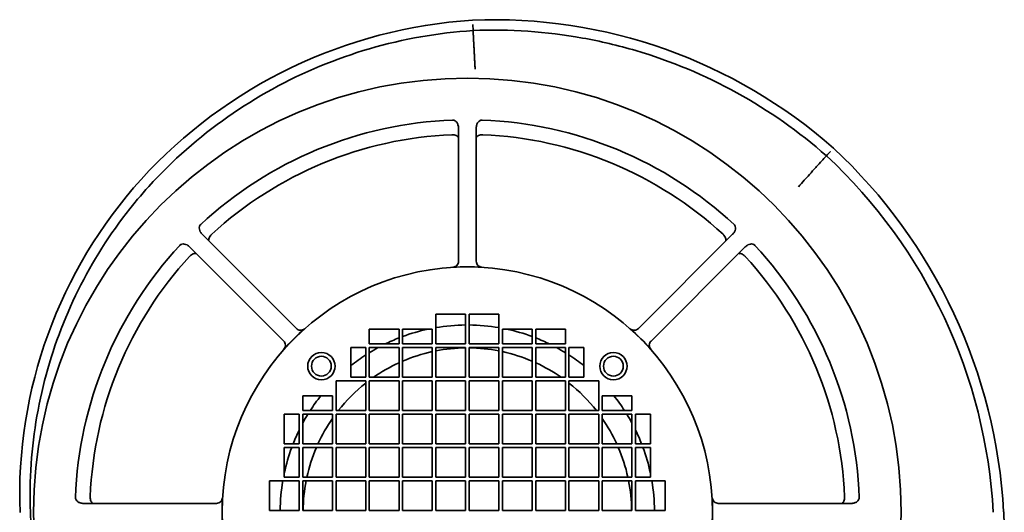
# Model space of a CAD drawing. Header units: millimetres. Extents: x 239 to 601, y 110 to 484.
# Tile 2 of 2: x 269 to 601, y 318 to 484. Entities that reach past the tile are written whole.
import ezdxf

# ---------------------------------------------------------------- set-up
doc = ezdxf.new("R2010")
doc.units = ezdxf.units.MM
doc.header["$LTSCALE"] = 2
doc.layers.add('Krawędzie widoczne(ISO)', color=7, linetype='Continuous', lineweight=35, true_color=0x262659)

msp = doc.modelspace()

# ---------------------------------------------------------------- linework, layer by layer
at = {"layer": 'Krawędzie widoczne(ISO)'}
for p, q in [((421.96, 482.18), (422.06, 480.18)), ((417.14, 402.59), (417.14, 447.37)), ((423.14, 447.37), (423.14, 402.59)), ((330.91, 411.66), (362.58, 379.99)), ((477.71, 379.99), (509.38, 411.66)), ((358.34, 375.74), (326.67, 407.41)), ((513.62, 407.41), (481.95, 375.74)), ((409.54, 384.78), (419.54, 384.78)), ((409.54, 374.78), (409.54, 384.78)), ((419.54, 384.78), (419.54, 374.78)), ((420.74, 384.78), (430.74, 384.78)), ((420.74, 374.78), (420.74, 384.78)), ((430.74, 384.78), (430.74, 374.78)), ((387.14, 379.78), (397.14, 379.78)), ((387.14, 374.78), (387.14, 379.78)), ((397.14, 379.78), (397.14, 374.78)), ((398.34, 379.78), (408.34, 379.78)), ((398.34, 374.78), (398.34, 379.78)), ((408.34, 379.78), (408.34, 374.78)), ((431.94, 379.78), (441.94, 379.78)), ((431.94, 374.78), (431.94, 379.78)), ((441.94, 379.78), (441.94, 374.78)), ((443.14, 379.78), (453.14, 379.78)), ((443.14, 374.78), (443.14, 379.78)), ((453.14, 379.78), (453.14, 374.78)), ((397.14, 374.78), (387.14, 374.78)), ((408.34, 374.78), (398.34, 374.78)), ((419.54, 374.78), (409.54, 374.78)), ((430.74, 374.78), (420.74, 374.78)), ((441.94, 374.78), (431.94, 374.78)), ((453.14, 374.78), (443.14, 374.78)), ((380.94, 363.58), (380.94, 373.58)), ((380.94, 373.58), (385.94, 373.58)), ((385.94, 373.58), (385.94, 363.58)), ((387.14, 373.58), (397.14, 373.58)), ((387.14, 363.58), (387.14, 373.58)), ((397.14, 373.58), (397.14, 363.58)), ((398.34, 373.58), (408.34, 373.58)), ((398.34, 363.58), (398.34, 373.58)), ((408.34, 373.58), (408.34, 363.58)), ((409.54, 373.58), (419.54, 373.58)), ((409.54, 363.58), (409.54, 373.58)), ((419.54, 373.58), (419.54, 363.58)), ((420.74, 373.58), (430.74, 373.58)), ((420.74, 363.58), (420.74, 373.58)), ((430.74, 373.58), (430.74, 363.58)), ((431.94, 373.58), (441.94, 373.58)), ((431.94, 363.58), (431.94, 373.58)), ((441.94, 373.58), (441.94, 363.58)), ((443.14, 373.58), (453.14, 373.58)), ((443.14, 363.58), (443.14, 373.58)), ((453.14, 373.58), (453.14, 363.58)), ((454.34, 373.58), (459.34, 373.58)), ((454.34, 363.58), (454.34, 373.58)), ((459.34, 373.58), (459.34, 363.58)), ((375.94, 362.38), (385.94, 362.38)), ((375.94, 352.38), (375.94, 362.38)), ((385.94, 363.58), (380.94, 363.58)), ((385.94, 362.38), (385.94, 352.38)), ((397.14, 363.58), (387.14, 363.58)), ((387.14, 362.38), (397.14, 362.38)), ((387.14, 352.38), (387.14, 362.38)), ((397.14, 362.38), (397.14, 352.38)), ((408.34, 363.58), (398.34, 363.58)), ((398.34, 362.38), (408.34, 362.38)), ((398.34, 352.38), (398.34, 362.38)), ((408.34, 362.38), (408.34, 352.38)), ((419.54, 363.58), (409.54, 363.58)), ((409.54, 362.38), (419.54, 362.38)), ((409.54, 352.38), (409.54, 362.38)), ((419.54, 362.38), (419.54, 352.38)), ((430.74, 363.58), (420.74, 363.58)), ((420.74, 362.38), (430.74, 362.38)), ((420.74, 352.38), (420.74, 362.38)), ((430.74, 362.38), (430.74, 352.38)), ((441.94, 363.58), (431.94, 363.58)), ((431.94, 352.38), (431.94, 362.38)), ((431.94, 362.38), (441.94, 362.38)), ((441.94, 362.38), (441.94, 352.38)), ((453.14, 363.58), (443.14, 363.58)), ((443.14, 362.38), (453.14, 362.38)), ((443.14, 352.38), (443.14, 362.38)), ((453.14, 362.38), (453.14, 352.38)), ((459.34, 363.58), (454.34, 363.58)), ((454.34, 362.38), (464.34, 362.38)), ((454.34, 352.38), (454.34, 362.38)), ((464.34, 362.38), (464.34, 352.38)), ((364.74, 357.38), (374.74, 357.38)), ((364.74, 352.38), (364.74, 357.38)), ((374.74, 357.38), (374.74, 352.38)), ((465.54, 357.38), (475.54, 357.38)), ((465.54, 352.38), (465.54, 357.38)), ((475.54, 357.38), (475.54, 352.38)), ((374.74, 352.38), (364.74, 352.38)), ((385.94, 352.38), (375.94, 352.38)), ((397.14, 352.38), (387.14, 352.38)), ((408.34, 352.38), (398.34, 352.38)), ((419.54, 352.38), (409.54, 352.38)), ((430.74, 352.38), (420.74, 352.38)), ((441.94, 352.38), (431.94, 352.38)), ((453.14, 352.38), (443.14, 352.38)), ((464.34, 352.38), (454.34, 352.38)), ((475.54, 352.38), (465.54, 352.38)), ((358.54, 341.18), (358.54, 351.18)), ((358.54, 351.18), (363.54, 351.18)), ((363.54, 351.18), (363.54, 341.18)), ((364.74, 351.18), (374.74, 351.18)), ((364.74, 341.18), (364.74, 351.18)), ((374.74, 351.18), (374.74, 341.18)), ((375.94, 351.18), (385.94, 351.18)), ((375.94, 341.18), (375.94, 351.18)), ((385.94, 351.18), (385.94, 341.18)), ((387.14, 351.18), (397.14, 351.18)), ((387.14, 341.18), (387.14, 351.18)), ((397.14, 351.18), (397.14, 341.18)), ((398.34, 351.18), (408.34, 351.18)), ((398.34, 341.18), (398.34, 351.18)), ((408.34, 351.18), (408.34, 341.18)), ((409.54, 351.18), (419.54, 351.18)), ((409.54, 341.18), (409.54, 351.18)), ((419.54, 351.18), (419.54, 341.18)), ((420.74, 351.18), (430.74, 351.18)), ((420.74, 341.18), (420.74, 351.18)), ((430.74, 351.18), (430.74, 341.18)), ((431.94, 341.18), (431.94, 351.18)), ((431.94, 351.18), (441.94, 351.18)), ((441.94, 351.18), (441.94, 341.18)), ((443.14, 351.18), (453.14, 351.18)), ((443.14, 341.18), (443.14, 351.18)), ((453.14, 351.18), (453.14, 341.18)), ((454.34, 351.18), (464.34, 351.18)), ((454.34, 341.18), (454.34, 351.18)), ((464.34, 351.18), (464.34, 341.18)), ((465.54, 351.18), (475.54, 351.18)), ((465.54, 341.18), (465.54, 351.18)), ((475.54, 351.18), (475.54, 341.18)), ((476.74, 341.18), (476.74, 351.18)), ((476.74, 351.18), (481.74, 351.18)), ((481.74, 351.18), (481.74, 341.18)), ((363.54, 341.18), (358.54, 341.18)), ((358.54, 339.98), (363.54, 339.98)), ((358.54, 329.98), (358.54, 339.98)), ((363.54, 339.98), (363.54, 329.98)), ((374.74, 341.18), (364.74, 341.18)), ((364.74, 339.98), (374.74, 339.98)), ((364.74, 329.98), (364.74, 339.98)), ((374.74, 339.98), (374.74, 329.98)), ((385.94, 341.18), (375.94, 341.18)), ((375.94, 339.98), (385.94, 339.98)), ((375.94, 329.98), (375.94, 339.98)), ((385.94, 339.98), (385.94, 329.98)), ((397.14, 341.18), (387.14, 341.18)), ((387.14, 339.98), (397.14, 339.98)), ((387.14, 329.98), (387.14, 339.98)), ((397.14, 339.98), (397.14, 329.98)), ((408.34, 341.18), (398.34, 341.18)), ((398.34, 339.98), (408.34, 339.98)), ((398.34, 329.98), (398.34, 339.98)), ((408.34, 339.98), (408.34, 329.98)), ((419.54, 341.18), (409.54, 341.18)), ((409.54, 339.98), (419.54, 339.98)), ((409.54, 329.98), (409.54, 339.98)), ((419.54, 339.98), (419.54, 329.98)), ((430.74, 341.18), (420.74, 341.18)), ((420.74, 339.98), (430.74, 339.98)), ((420.74, 329.98), (420.74, 339.98)), ((430.74, 339.98), (430.74, 329.98)), ((441.94, 341.18), (431.94, 341.18)), ((431.94, 329.98), (431.94, 339.98)), ((431.94, 339.98), (441.94, 339.98)), ((441.94, 339.98), (441.94, 329.98)), ((453.14, 341.18), (443.14, 341.18)), ((443.14, 339.98), (453.14, 339.98)), ((443.14, 329.98), (443.14, 339.98)), ((453.14, 339.98), (453.14, 329.98)), ((464.34, 341.18), (454.34, 341.18)), ((454.34, 339.98), (464.34, 339.98)), ((454.34, 329.98), (454.34, 339.98)), ((464.34, 339.98), (464.34, 329.98)), ((475.54, 341.18), (465.54, 341.18)), ((465.54, 339.98), (475.54, 339.98)), ((465.54, 329.98), (465.54, 339.98)), ((475.54, 339.98), (475.54, 329.98)), ((481.74, 341.18), (476.74, 341.18)), ((476.74, 339.98), (481.74, 339.98)), ((476.74, 329.98), (476.74, 339.98)), ((481.74, 339.98), (481.74, 329.98)), ((353.54, 328.78), (363.54, 328.78)), ((353.54, 318.78), (353.54, 328.78)), ((363.54, 329.98), (358.54, 329.98)), ((363.54, 328.78), (363.54, 318.78)), ((374.74, 329.98), (364.74, 329.98)), ((364.74, 328.78), (374.74, 328.78)), ((364.74, 318.78), (364.74, 328.78)), ((374.74, 328.78), (374.74, 318.78)), ((385.94, 329.98), (375.94, 329.98)), ((375.94, 328.78), (385.94, 328.78)), ((375.94, 318.78), (375.94, 328.78)), ((385.94, 328.78), (385.94, 318.78)), ((397.14, 329.98), (387.14, 329.98)), ((387.14, 328.78), (397.14, 328.78)), ((387.14, 318.78), (387.14, 328.78)), ((397.14, 328.78), (397.14, 318.78)), ((408.34, 329.98), (398.34, 329.98)), ((398.34, 328.78), (408.34, 328.78)), ((398.34, 318.78), (398.34, 328.78)), ((408.34, 328.78), (408.34, 318.78)), ((419.54, 329.98), (409.54, 329.98)), ((409.54, 328.78), (419.54, 328.78)), ((409.54, 318.78), (409.54, 328.78)), ((419.54, 328.78), (419.54, 318.78)), ((430.74, 329.98), (420.74, 329.98)), ((420.74, 328.78), (430.74, 328.78)), ((420.74, 318.78), (420.74, 328.78)), ((430.74, 328.78), (430.74, 318.78)), ((441.94, 329.98), (431.94, 329.98)), ((431.94, 328.78), (441.94, 328.78)), ((431.94, 318.78), (431.94, 328.78)), ((441.94, 328.78), (441.94, 318.78)), ((453.14, 329.98), (443.14, 329.98)), ((443.14, 328.78), (453.14, 328.78)), ((443.14, 318.78), (443.14, 328.78)), ((453.14, 328.78), (453.14, 318.78)), ((464.34, 329.98), (454.34, 329.98)), ((454.34, 328.78), (464.34, 328.78)), ((454.34, 318.78), (454.34, 328.78)), ((464.34, 328.78), (464.34, 318.78)), ((475.54, 329.98), (465.54, 329.98)), ((465.54, 328.78), (475.54, 328.78)), ((465.54, 318.78), (465.54, 328.78)), ((475.54, 328.78), (475.54, 318.78)), ((481.74, 329.98), (476.74, 329.98)), ((476.74, 328.78), (486.74, 328.78)), ((476.74, 318.78), (476.74, 328.78)), ((486.74, 328.78), (486.74, 318.78)), ((290.95, 321.18), (335.74, 321.18)), ((363.54, 318.78), (353.54, 318.78)), ((374.74, 318.78), (364.74, 318.78)), ((385.94, 318.78), (375.94, 318.78)), ((397.14, 318.78), (387.14, 318.78)), ((408.34, 318.78), (398.34, 318.78)), ((419.54, 318.78), (409.54, 318.78)), ((430.74, 318.78), (420.74, 318.78)), ((441.94, 318.78), (431.94, 318.78)), ((453.14, 318.78), (443.14, 318.78)), ((464.34, 318.78), (454.34, 318.78)), ((475.54, 318.78), (465.54, 318.78)), ((486.74, 318.78), (476.74, 318.78)), ((504.55, 321.18), (549.34, 321.18))]:
    msp.add_line(p, q, dxfattribs=at)
for centre, radius in [((420.14, 318.18), 146), ((420.14, 318.18), 82.5), ((371, 367.32), 4.6), ((469.29, 367.32), 4.6), ((371, 367.32), 3.32), ((469.29, 367.32), 3.32)]:
    msp.add_circle(centre, radius, dxfattribs=at)
for centre, radius, start, end in [((428.99, 310.82), 173, 48.6195, 92.3538), ((432.54, 318.52), 165.5, 93.6939, 137.5913), ((420.14, 318.18), 132, 92.1633, 132.8367), ((420.14, 318.18), 132, 47.1633, 87.8367), ((420.14, 318.18), 127.06, 92.368, 132.632), ((420.14, 318.18), 127.06, 47.368, 87.632), ((420.41, 308.47), 177, 3.1455, 47.0556), ((420.41, 308.47), 180.5, 3.1415, 47.071), ((427.97, 323.9), 158.5, 137.9128, 182.1078), ((420.14, 318.18), 132, 137.1633, 177.8367), ((420.14, 318.18), 132, 2.1633, 42.8367), ((420.14, 318.18), 127.06, 137.368, 177.632), ((420.14, 318.18), 127.06, 2.368, 42.632), ((420.14, 318.18), 82.56, 86.6103, 93.3897), ((420.14, 318.18), 63, 90.5457, 99.6863), ((420.14, 318.18), 63, 80.3137, 89.4543), ((420.14, 318.18), 82.56, 131.6103, 138.3897), ((420.14, 318.18), 63, 102.1015, 110.2448), ((420.14, 318.18), 63, 69.7552, 77.8985), ((420.14, 318.18), 82.56, 41.6103, 48.3897), ((420.14, 318.18), 63, 111.4125, 116.0498), ((420.14, 318.18), 63, 63.9502, 68.5875), ((420.14, 318.18), 63, 118.4341, 121.5881), ((420.14, 318.18), 55.29, 102.3224, 113.2205), ((420.14, 318.18), 55.29, 90.6218, 101.0526), ((420.14, 318.18), 55.29, 78.9474, 89.3782), ((420.14, 318.18), 55.29, 66.7795, 77.6776), ((420.14, 318.18), 63, 58.4119, 61.5659), ((420.14, 318.18), 63, 122.8783, 128.4786), ((420.14, 318.18), 55.29, 114.5806, 124.8055), ((420.14, 318.18), 55.29, 55.1945, 65.4194), ((420.14, 318.18), 63, 51.5214, 57.1217), ((420.14, 318.18), 55.29, 128.2091, 141.7909), ((420.14, 318.18), 55.29, 38.2091, 51.7909), ((420.14, 318.18), 63, 141.5214, 147.1217), ((420.14, 318.18), 63, 32.8783, 38.4786), ((420.14, 318.18), 63, 148.4119, 151.5659), ((420.14, 318.18), 55.29, 145.1945, 155.4194), ((420.14, 318.18), 55.29, 24.5806, 34.8055), ((420.14, 318.18), 63, 28.4341, 31.5881), ((420.14, 318.18), 63, 153.9502, 158.5875), ((420.14, 318.18), 63, 21.4125, 26.0498), ((420.14, 318.18), 63, 159.7552, 167.8985), ((420.14, 318.18), 55.29, 156.7795, 167.6776), ((420.14, 318.18), 55.29, 12.3224, 23.2205), ((420.14, 318.18), 63, 12.1015, 20.2448), ((420.14, 318.18), 63, 170.3137, 179.4543), ((420.14, 318.18), 55.29, 168.9474, 179.3782), ((420.14, 318.18), 55.29, 0.6218, 11.0526), ((420.14, 318.18), 63, 0.5457, 9.6863), ((420.14, 318.18), 82.56, 176.6103, 183.3897), ((420.14, 318.18), 82.56, 356.6103, 3.3897), ((411.86, 309.33), 189, 318.7352, 2.7381)]:
    msp.add_arc(centre, radius, start, end, dxfattribs=at)
for points, knots in [([(422.06, 480.18), (434.37, 480.68), (452.9, 479.41), (482.91, 472.34), (511.49, 460.42), (531.76, 446.17), (541, 438.03)], [-0.7627867, -0.7627867, -0.7627867, -0.7627867, -0.5448477, -0.4358781, -0.2179391, 0, 0, 0, 0]), ([(312.94, 427.78), (320.9, 436.5), (329.83, 444.35), (339.5, 451.14), (349.18, 457.92), (359.59, 463.65), (370.51, 468.17), (381.43, 472.7), (392.84, 476.02), (404.48, 478.07), (410.29, 479.09), (416.17, 479.8), (422.06, 480.18)], [-0.7658409, -0.7658409, -0.7658409, -0.7658409, -0.5470555, -0.5470555, -0.5470555, -0.3282333, -0.3282333, -0.3282333, -0.1094111, -0.1094111, -0.1094111, 0, 0, 0, 0]), ([(422.75, 467.2), (422.75, 467.2), (422.75, 467.21), (422.74, 467.42), (422.73, 467.63), (422.7, 468.05), (422.69, 468.27), (422.67, 468.7), (422.66, 468.92), (422.64, 469.36), (422.62, 469.59), (422.61, 469.84), (422.61, 469.87), (422.6, 470.1), (422.59, 470.29), (422.57, 470.68), (422.56, 470.88), (422.53, 471.28), (422.52, 471.48), (422.51, 471.84), (422.5, 472), (422.48, 472.36), (422.47, 472.57), (422.45, 472.97), (422.43, 473.18), (422.41, 473.58), (422.4, 473.78), (422.38, 474.18), (422.37, 474.37), (422.35, 474.75), (422.34, 474.93), (422.33, 475.16), (422.33, 475.19), (422.32, 475.42), (422.31, 475.6), (422.29, 475.95), (422.28, 476.12), (422.26, 476.45), (422.25, 476.61), (422.24, 476.92), (422.23, 477.07), (422.21, 477.37), (422.21, 477.51), (422.19, 477.78), (422.18, 477.91), (422.17, 478.15), (422.17, 478.27), (422.15, 478.49), (422.15, 478.6), (422.14, 478.8), (422.13, 478.89), (422.12, 479.05), (422.12, 479.12), (422.11, 479.27), (422.11, 479.35), (422.1, 479.5), (422.1, 479.56), (422.09, 479.69), (422.09, 479.75), (422.08, 479.85), (422.08, 479.89), (422.08, 479.98), (422.07, 480.01), (422.07, 480.07), (422.07, 480.09), (422.07, 480.13), (422.07, 480.15), (422.07, 480.17), (422.07, 480.18), (422.06, 480.18), (422.06, 480.18), (422.06, 480.18)], [-0.002241, -0.002241, -0.002241, -0.002241, 0, 0, 0.061944, 0.061944, 0.127004, 0.127004, 0.193746, 0.193746, 0.262233, 0.262233, 0.271686, 0.271686, 0.332086, 0.332086, 0.393845, 0.393845, 0.457613, 0.457613, 0.509148, 0.509148, 0.576025, 0.576025, 0.644365, 0.644365, 0.714063, 0.714063, 0.783949, 0.783949, 0.853285, 0.853285, 0.867987, 0.867987, 0.939127, 0.939127, 1.010266, 1.010266, 1.079161, 1.079161, 1.148602, 1.148602, 1.217937, 1.217937, 1.285888, 1.285888, 1.352637, 1.352637, 1.417087, 1.417087, 1.480465, 1.480465, 1.531472, 1.531472, 1.598295, 1.598295, 1.664671, 1.664671, 1.730022, 1.730022, 1.793928, 1.793928, 1.857045, 1.857045, 1.916693, 1.916693, 1.974866, 1.974866, 2.031036, 2.031036, 2.046397, 2.046397, 2.046397, 2.046397]), ([(417.14, 447.37), (417.14, 447.74), (417.09, 448.11), (416.89, 448.79), (416.75, 449.08), (416.4, 449.55), (416.2, 449.73), (415.86, 449.94), (415.72, 450), (415.45, 450.07), (415.3, 450.09), (415.16, 450.09)], [-0.3310885, -0.3310885, -0.3310885, -0.3310885, -0.2437015, -0.2437015, -0.1618982, -0.1618982, -0.08646, -0.08646, -0.0428268, -0.0428268, 0, 0, 0, 0]), ([(425.13, 450.09), (424.98, 450.09), (424.84, 450.07), (424.57, 450), (424.43, 449.94), (424.09, 449.73), (423.89, 449.55), (423.54, 449.08), (423.4, 448.79), (423.2, 448.11), (423.14, 447.74), (423.14, 447.37)], [-0.4168094, -0.4168094, -0.4168094, -0.4168094, -0.3628984, -0.3628984, -0.3079679, -0.3079679, -0.2129965, -0.2129965, -0.1099985, -0.1099985, 0, 0, 0, 0]), ([(414.98, 445.13), (414.97, 445.13), (414.95, 445.13), (414.92, 445.13), (414.91, 445.13), (414.89, 445.13)], [0.000017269, 0.000017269, 0.000017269, 0.000017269, 0.00451227, 0.00451227, 0.009011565, 0.009011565, 0.009011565, 0.009011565]), ([(416.98, 444.3), (416.98, 444.3), (416.98, 444.3), (416.97, 444.4), (416.91, 444.5), (416.73, 444.67), (416.6, 444.78), (416.17, 444.95), (415.95, 445.01), (415.48, 445.1), (415.23, 445.12), (414.98, 445.13)], [-0.3943901, -0.3943901, -0.3943901, -0.3943901, -0.3931715, -0.3931715, -0.2562402, -0.2562402, -0.1546813, -0.1546813, -0.0746931, -0.0746931, -0.000018, -0.000018, -0.000018, -0.000018]), ([(423.31, 444.3), (423.31, 444.3), (423.31, 444.3), (423.32, 444.4), (423.38, 444.5), (423.56, 444.67), (423.69, 444.78), (424.11, 444.95), (424.34, 445.01), (424.81, 445.1), (425.06, 445.12), (425.3, 445.13)], [-0.0007119, -0.0007119, -0.0007119, -0.0007119, 0, 0, 0.0800099, 0.0800099, 0.1393531, 0.1393531, 0.1860892, 0.1860892, 0.2297239, 0.2297239, 0.2297239, 0.2297239]), ([(425.39, 445.13), (425.38, 445.13), (425.36, 445.13), (425.33, 445.13), (425.32, 445.13), (425.3, 445.13)], [0, 0, 0, 0, 0.004499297, 0.004499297, 0.0089943, 0.0089943, 0.0089943, 0.0089943]), ([(541, 438.03), (540.99, 438.04), (540.81, 437.87), (540.43, 437.46), (540.33, 437.35), (540.22, 437.23), (540.1, 437.1), (539.7, 436.67), (539.17, 436.08), (538.52, 435.36), (538.17, 434.98), (537.79, 434.55), (537.38, 434.1), (536.73, 433.37), (536, 432.57), (535.25, 431.73), (534.69, 431.1), (534.12, 430.46), (533.55, 429.83), (532.89, 429.09), (532.23, 428.36), (531.6, 427.65)], [0, 0, 0, 0, 0.227722, 0.227722, 0.227722, 0.285715, 0.285715, 0.285715, 0.471374, 0.471374, 0.471374, 0.571429, 0.571429, 0.571429, 0.734632, 0.734632, 0.734632, 0.857144, 0.857144, 0.857144, 1.000001, 1.000001, 1.000001, 1.000001]), ([(541, 438.03), (541, 438.03), (541.03, 438.07), (541.16, 438.21), (541.26, 438.32), (541.5, 438.59), (541.64, 438.75), (541.89, 439.02), (541.97, 439.11), (542.15, 439.31), (542.25, 439.41), (542.34, 439.51), (542.34, 439.52), (542.34, 439.52)], [-0.3143037, -0.3143037, -0.3143037, -0.3143037, -0.238122, -0.238122, -0.159996, -0.159996, -0.0818623, -0.0818623, -0.0409313, -0.0409313, 0, 0, 0.0006773, 0.0006773, 0.0006773, 0.0006773]), ([(273.08, 318.18), (272.68, 329.01), (273.79, 345.31), (279.85, 371.76), (290.02, 397.03), (302.19, 415.11), (309.15, 423.42)], [-0.7713983, -0.7713983, -0.7713983, -0.7713983, -0.5616957, -0.4568109, -0.2470413, -0.0372716, -0.0372716, -0.0372716, -0.0372716]), ([(330.4, 414.97), (330.29, 414.88), (330.2, 414.76), (330.06, 414.51), (330.01, 414.38), (329.91, 413.99), (329.9, 413.72), (329.99, 413.14), (330.09, 412.84), (330.43, 412.22), (330.65, 411.91), (330.91, 411.66)], [-0.4167919, -0.4167919, -0.4167919, -0.4167919, -0.3628856, -0.3628856, -0.3079599, -0.3079599, -0.2129931, -0.2129931, -0.1099942, -0.1099942, 0, 0, 0, 0]), ([(509.38, 411.66), (509.64, 411.91), (509.86, 412.22), (510.2, 412.84), (510.3, 413.14), (510.39, 413.72), (510.38, 413.99), (510.28, 414.38), (510.23, 414.51), (510.09, 414.76), (510, 414.88), (509.89, 414.97)], [-0.3310958, -0.3310958, -0.3310958, -0.3310958, -0.2437066, -0.2437066, -0.1618973, -0.1618973, -0.086458, -0.086458, -0.0428258, -0.0428258, 0, 0, 0, 0]), ([(333.2, 409.59), (333.2, 409.6), (333.2, 409.6), (333.14, 409.68), (333.11, 409.79), (333.12, 410.04), (333.14, 410.2), (333.31, 410.62), (333.43, 410.82), (333.7, 411.22), (333.85, 411.42), (334.03, 411.6)], [-0.0007119, -0.0007119, -0.0007119, -0.0007119, 0, 0, 0.0800077, 0.0800077, 0.1393454, 0.1393454, 0.1860747, 0.1860747, 0.2297007, 0.2297007, 0.2297007, 0.2297007]), ([(334.09, 411.66), (334.08, 411.65), (334.07, 411.64), (334.05, 411.62), (334.04, 411.61), (334.03, 411.6)], [0, 0, 0, 0, 0.004499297, 0.004499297, 0.0089943, 0.0089943, 0.0089943, 0.0089943]), ([(506.26, 411.6), (506.25, 411.61), (506.24, 411.62), (506.22, 411.64), (506.21, 411.65), (506.2, 411.66)], [0.00001728, 0.00001728, 0.00001728, 0.00001728, 0.00451228, 0.00451228, 0.009011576, 0.009011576, 0.009011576, 0.009011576]), ([(507.09, 409.59), (507.09, 409.6), (507.09, 409.6), (507.15, 409.68), (507.18, 409.79), (507.17, 410.04), (507.15, 410.2), (506.97, 410.62), (506.86, 410.82), (506.59, 411.22), (506.44, 411.42), (506.26, 411.6)], [-0.3944172, -0.3944172, -0.3944172, -0.3944172, -0.3931983, -0.3931983, -0.2562477, -0.2562477, -0.154681, -0.154681, -0.074691, -0.074691, -0.0000181, -0.0000181, -0.0000181, -0.0000181]), ([(326.67, 407.41), (326.41, 407.67), (326.11, 407.9), (325.48, 408.23), (325.18, 408.34), (324.6, 408.42), (324.33, 408.41), (323.95, 408.31), (323.81, 408.26), (323.56, 408.12), (323.45, 408.03), (323.35, 407.93)], [-0.3310958, -0.3310958, -0.3310958, -0.3310958, -0.2437066, -0.2437066, -0.1618973, -0.1618973, -0.086458, -0.086458, -0.0428258, -0.0428258, 0, 0, 0, 0]), ([(516.94, 407.93), (516.84, 408.03), (516.73, 408.12), (516.48, 408.26), (516.34, 408.31), (515.96, 408.41), (515.69, 408.42), (515.11, 408.34), (514.81, 408.23), (514.18, 407.9), (513.88, 407.67), (513.62, 407.41)], [-0.4167919, -0.4167919, -0.4167919, -0.4167919, -0.3628856, -0.3628856, -0.3079599, -0.3079599, -0.2129931, -0.2129931, -0.1099942, -0.1099942, 0, 0, 0, 0]), ([(326.73, 404.3), (326.72, 404.29), (326.71, 404.28), (326.69, 404.26), (326.67, 404.25), (326.66, 404.23)], [0.00001728, 0.00001728, 0.00001728, 0.00001728, 0.00451228, 0.00451228, 0.009011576, 0.009011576, 0.009011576, 0.009011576]), ([(328.73, 405.12), (328.73, 405.12), (328.73, 405.12), (328.65, 405.18), (328.53, 405.21), (328.29, 405.21), (328.12, 405.19), (327.7, 405.01), (327.5, 404.9), (327.1, 404.62), (326.91, 404.47), (326.73, 404.3)], [-0.3944172, -0.3944172, -0.3944172, -0.3944172, -0.3931983, -0.3931983, -0.2562477, -0.2562477, -0.154681, -0.154681, -0.074691, -0.074691, -0.0000181, -0.0000181, -0.0000181, -0.0000181]), ([(511.56, 405.12), (511.56, 405.12), (511.56, 405.12), (511.64, 405.18), (511.76, 405.21), (512, 405.21), (512.17, 405.19), (512.59, 405.01), (512.79, 404.9), (513.19, 404.62), (513.38, 404.47), (513.56, 404.3)], [-0.0007119, -0.0007119, -0.0007119, -0.0007119, 0, 0, 0.0800076, 0.0800076, 0.1393453, 0.1393453, 0.1860745, 0.1860745, 0.2297005, 0.2297005, 0.2297005, 0.2297005]), ([(513.62, 404.23), (513.61, 404.25), (513.6, 404.26), (513.58, 404.28), (513.57, 404.29), (513.56, 404.3)], [0, 0, 0, 0, 0.004499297, 0.004499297, 0.0089943, 0.0089943, 0.0089943, 0.0089943]), ([(415.26, 400.59), (415.52, 400.61), (415.77, 400.68), (416.23, 400.89), (416.43, 401.04), (416.81, 401.44), (416.93, 401.67), (417.1, 402.1), (417.14, 402.35), (417.14, 402.59)], [-0.2498011, -0.2498011, -0.2498011, -0.2498011, -0.1933594, -0.1933594, -0.1391285, -0.1391285, -0.0727446, -0.0727446, 0, 0, 0, 0]), ([(423.14, 402.59), (423.14, 402.35), (423.19, 402.1), (423.35, 401.67), (423.48, 401.44), (423.86, 401.04), (424.06, 400.89), (424.52, 400.68), (424.77, 400.61), (425.03, 400.59)], [-0.3408425, -0.3408425, -0.3408425, -0.3408425, -0.2415857, -0.2415857, -0.1510079, -0.1510079, -0.0770122, -0.0770122, 0, 0, 0, 0]), ([(362.58, 379.99), (362.75, 379.82), (362.95, 379.68), (363.38, 379.49), (363.63, 379.41), (364.18, 379.4), (364.43, 379.44), (364.9, 379.61), (365.13, 379.74), (365.32, 379.91)], [-0.3408632, -0.3408632, -0.3408632, -0.3408632, -0.2415948, -0.2415948, -0.1510076, -0.1510076, -0.0770089, -0.0770089, 0, 0, 0, 0]), ([(474.97, 379.91), (475.16, 379.74), (475.39, 379.61), (475.86, 379.44), (476.11, 379.4), (476.66, 379.41), (476.91, 379.49), (477.33, 379.68), (477.54, 379.82), (477.71, 379.99)], [-0.2497755, -0.2497755, -0.2497755, -0.2497755, -0.1933454, -0.1933454, -0.1391211, -0.1391211, -0.0727412, -0.0727412, 0, 0, 0, 0]), ([(358.42, 373), (358.59, 373.2), (358.72, 373.42), (358.89, 373.9), (358.93, 374.14), (358.91, 374.69), (358.84, 374.95), (358.65, 375.37), (358.51, 375.57), (358.34, 375.74)], [-0.2497755, -0.2497755, -0.2497755, -0.2497755, -0.1933454, -0.1933454, -0.1391211, -0.1391211, -0.0727412, -0.0727412, 0, 0, 0, 0]), ([(481.95, 375.74), (481.78, 375.57), (481.64, 375.37), (481.45, 374.95), (481.38, 374.69), (481.36, 374.14), (481.4, 373.9), (481.57, 373.42), (481.7, 373.2), (481.87, 373)], [-0.3408632, -0.3408632, -0.3408632, -0.3408632, -0.2415948, -0.2415948, -0.1510076, -0.1510076, -0.0770089, -0.0770089, 0, 0, 0, 0]), ([(288.24, 323.16), (288.23, 323.02), (288.25, 322.88), (288.33, 322.6), (288.39, 322.47), (288.59, 322.13), (288.77, 321.93), (289.25, 321.58), (289.53, 321.44), (290.21, 321.23), (290.58, 321.18), (290.95, 321.18)], [-0.4168094, -0.4168094, -0.4168094, -0.4168094, -0.3628984, -0.3628984, -0.3079679, -0.3079679, -0.2129965, -0.2129965, -0.1099985, -0.1099985, 0, 0, 0, 0]), ([(293.19, 323.43), (293.19, 323.41), (293.19, 323.4), (293.19, 323.37), (293.19, 323.35), (293.19, 323.34)], [0, 0, 0, 0, 0.004499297, 0.004499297, 0.0089943, 0.0089943, 0.0089943, 0.0089943]), ([(294.03, 321.34), (294.03, 321.34), (294.02, 321.34), (293.93, 321.36), (293.82, 321.42), (293.65, 321.59), (293.55, 321.73), (293.38, 322.15), (293.32, 322.37), (293.23, 322.84), (293.2, 323.09), (293.19, 323.34)], [-0.0007119, -0.0007119, -0.0007119, -0.0007119, 0, 0, 0.0800099, 0.0800099, 0.1393531, 0.1393531, 0.1860892, 0.1860892, 0.2297239, 0.2297239, 0.2297239, 0.2297239]), ([(335.74, 321.18), (335.98, 321.18), (336.22, 321.22), (336.65, 321.39), (336.89, 321.52), (337.28, 321.89), (337.43, 322.1), (337.65, 322.55), (337.71, 322.8), (337.73, 323.06)], [-0.3408425, -0.3408425, -0.3408425, -0.3408425, -0.2415857, -0.2415857, -0.1510079, -0.1510079, -0.0770122, -0.0770122, 0, 0, 0, 0]), ([(502.56, 323.06), (502.57, 322.8), (502.64, 322.55), (502.86, 322.1), (503, 321.89), (503.4, 321.52), (503.63, 321.39), (504.07, 321.22), (504.31, 321.18), (504.55, 321.18)], [-0.2498011, -0.2498011, -0.2498011, -0.2498011, -0.1933594, -0.1933594, -0.1391285, -0.1391285, -0.0727446, -0.0727446, 0, 0, 0, 0]), ([(546.26, 321.34), (546.26, 321.34), (546.26, 321.34), (546.36, 321.36), (546.47, 321.42), (546.64, 321.59), (546.74, 321.73), (546.91, 322.15), (546.97, 322.37), (547.06, 322.84), (547.09, 323.09), (547.1, 323.34)], [-0.3943901, -0.3943901, -0.3943901, -0.3943901, -0.3931715, -0.3931715, -0.2562402, -0.2562402, -0.1546813, -0.1546813, -0.0746931, -0.0746931, -0.000018, -0.000018, -0.000018, -0.000018]), ([(547.1, 323.34), (547.1, 323.35), (547.1, 323.37), (547.1, 323.4), (547.1, 323.41), (547.09, 323.43)], [0.000017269, 0.000017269, 0.000017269, 0.000017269, 0.00451227, 0.00451227, 0.009011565, 0.009011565, 0.009011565, 0.009011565]), ([(549.34, 321.18), (549.71, 321.18), (550.08, 321.23), (550.76, 321.44), (551.04, 321.58), (551.52, 321.93), (551.7, 322.13), (551.9, 322.47), (551.96, 322.6), (552.04, 322.88), (552.06, 323.02), (552.05, 323.16)], [-0.3310885, -0.3310885, -0.3310885, -0.3310885, -0.2437015, -0.2437015, -0.1618982, -0.1618982, -0.08646, -0.08646, -0.0428268, -0.0428268, 0, 0, 0, 0]), ([(280.07, 277), (280.07, 277.01), (277.95, 283.64), (274.63, 297.22), (273.26, 311.18), (273.08, 318.18)], [4.139408, 4.139408, 4.139408, 4.139408, 4.143731, 6.215597, 8.287462, 8.287462, 8.287462, 8.287462])]:
    msp.add_open_spline(points, degree=3, knots=knots, dxfattribs=at)
msp.add_open_spline([(309.15, 423.42), (310.38, 424.9), (311.65, 426.35), (312.94, 427.78)], degree=3, dxfattribs=at)

doc.saveas('drawing.dxf')
